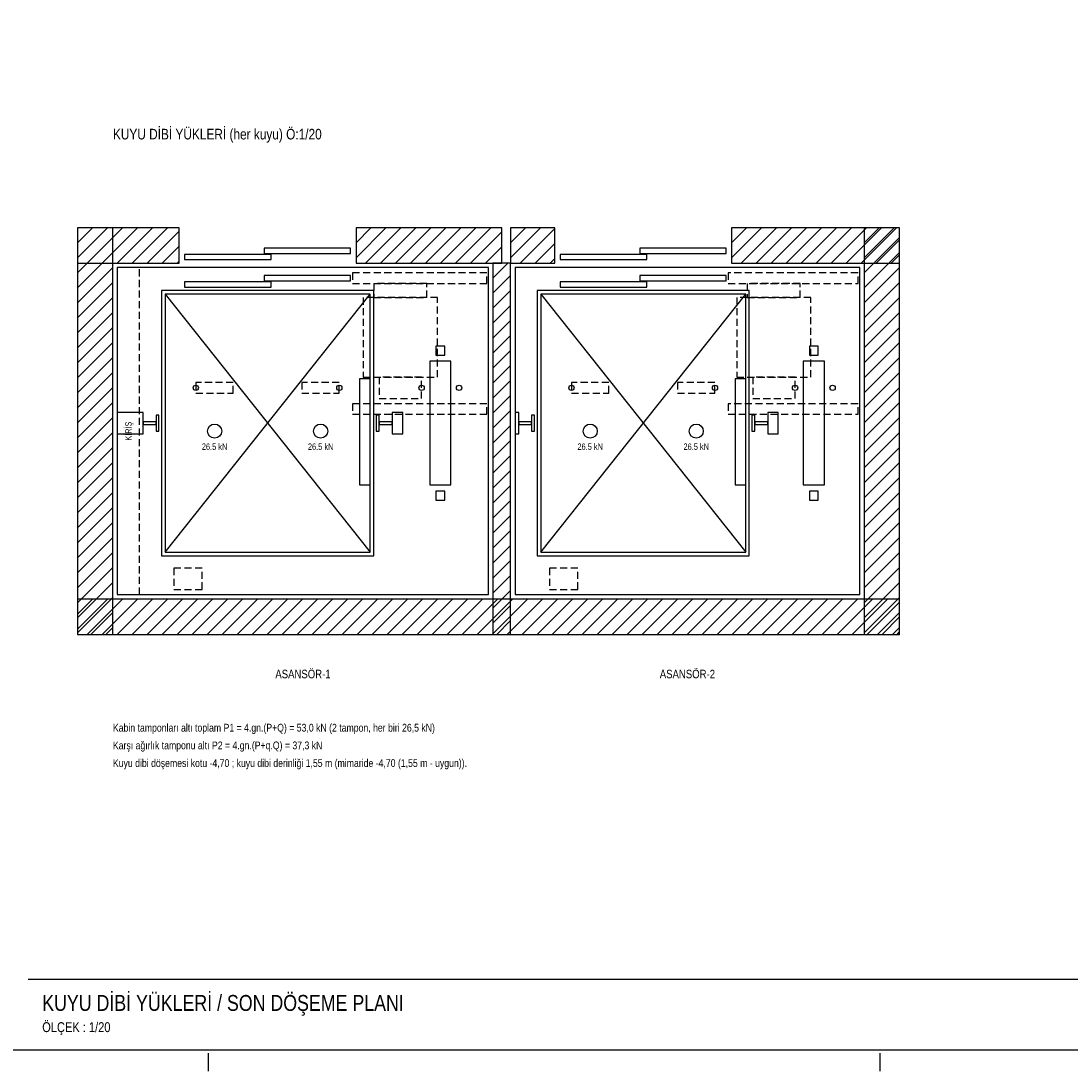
# Model space of a CAD drawing. Header units: centimetres. Extents: x 0 to 14570, y -30 to 2970.
# Tile 15 of 32: x 6485 to 7970, y -30 to 1455. Entities that reach past the tile are written whole.
import ezdxf
from ezdxf.enums import TextEntityAlignment as Align

# ---------------------------------------------------------------- set-up
doc = ezdxf.new("R2010")
doc.units = ezdxf.units.CM
doc.linetypes.add('CENTER', pattern=[40, 25, -5, 5, -5])
doc.linetypes.add('DASHED', pattern=[15, 10, -5])
for name, color, linetype in [('ASN-ANTET', 4, 'CONTINUOUS'), ('ASN-BASLIK', 5, 'CONTINUOUS'), ('ASN-CERCEVE', 7, 'CONTINUOUS'), ('ASN-DUVAR', 7, 'CONTINUOUS'), ('ASN-EKSEN', 8, 'CENTER'), ('ASN-HALAT', 6, 'CONTINUOUS'), ('ASN-KA', 30, 'CONTINUOUS'), ('ASN-KABIN', 5, 'CONTINUOUS'), ('ASN-KAPI', 3, 'CONTINUOUS'), ('ASN-KIRIS', 1, 'DASHED'), ('ASN-MOTOR-GIZLI', 6, 'DASHED'), ('ASN-RAY', 1, 'CONTINUOUS'), ('ASN-SIVA', 8, 'CONTINUOUS'), ('ASN-TARAMA', 8, 'CONTINUOUS'), ('ASN-YAZI', 4, 'CONTINUOUS'), ('ASN-YUK', 1, 'CONTINUOUS')]:
    doc.layers.add(name, color=color, linetype=linetype)
doc.styles.get("Standard").update_dxf_attribs({"font": 'arial.ttf', "width": 0.8})

msp = doc.modelspace()

# ---------------------------------------------------------------- linework, layer by layer
at = {"layer": 'ASN-ANTET'}
msp.add_line((6495, 100), (9425, 100), dxfattribs=at)
at = {"layer": 'ASN-CERCEVE'}
for points in [[(0, 0), (14570, 0), (14570, 2970), (0, 2970)], [(100, 0), (14545, 0), (14545, 2970), (100, 2970)]]:
    msp.add_lwpolyline(points, close=True, dxfattribs=at)
at = {"layer": 'ASN-DUVAR'}
for points in [[(6565, 587.5), (6615, 587.5), (6615, 1162.5), (6565, 1162.5)], [(6565, 1112.5), (6708.8, 1112.5), (6708.8, 1162.5), (6565, 1162.5)], [(6958.8, 1112.5), (7165, 1112.5), (7165, 1162.5), (6958.8, 1162.5)], [(7177.5, 1112.5), (7240, 1112.5), (7240, 1162.5), (7177.5, 1162.5)], [(7490, 1112.5), (7727.5, 1112.5), (7727.5, 1162.5), (7490, 1162.5)], [(7677.5, 587.5), (7727.5, 587.5), (7727.5, 1162.5), (7677.5, 1162.5)], [(7152.5, 587.5), (7177.5, 587.5), (7177.5, 1112.5), (7152.5, 1112.5)], [(6565, 587.5), (7727.5, 587.5), (7727.5, 637.5), (6565, 637.5)]]:
    msp.add_lwpolyline(points, close=True, dxfattribs=at)
at = {"layer": 'ASN-EKSEN'}
for p, q in [((6750, -30), (6750, -5)), ((7700, -30), (7700, -5))]:
    msp.add_line(p, q, dxfattribs=at)
at = {"layer": 'ASN-HALAT'}
for centre in [(6732.2, 936.2), (6935.2, 936.2), (7051.6, 936.2), (7104.6, 936.2), (7263.5, 936.2), (7466.5, 936.2), (7579.8, 936.2), (7632.8, 936.2)]:
    msp.add_circle(centre, 3.75, dxfattribs=at)
at = {"layer": 'ASN-KA'}
for points in [[(7063.1, 798.8), (7093.1, 798.8), (7093.1, 973.8), (7063.1, 973.8)], [(7591.2, 798.8), (7621.2, 798.8), (7621.2, 973.8), (7591.2, 973.8)]]:
    msp.add_lwpolyline(points, close=True, dxfattribs=at)
at = {"layer": 'ASN-KABIN'}
for p, q in [((6688.8, 703.8), (6978.8, 1068.8)), ((6688.8, 1068.8), (6978.8, 703.8)), ((7220, 703.8), (7510, 1068.8)), ((7220, 1068.8), (7510, 703.8))]:
    msp.add_line(p, q, dxfattribs=at)
for points in [[(6683.8, 698.8), (6983.8, 698.8), (6983.8, 1073.8), (6683.8, 1073.8)], [(7215, 698.8), (7515, 698.8), (7515, 1073.8), (7215, 1073.8)], [(6688.8, 703.8), (6978.8, 703.8), (6978.8, 1068.8), (6688.8, 1068.8)], [(7220, 703.8), (7510, 703.8), (7510, 1068.8), (7220, 1068.8)], [(6963.8, 798.8), (6978.8, 798.8), (6978.8, 948.8), (6963.8, 948.8)], [(7495, 798.8), (7510, 798.8), (7510, 948.8), (7495, 948.8)]]:
    msp.add_lwpolyline(points, close=True, dxfattribs=at)
at = {"layer": 'ASN-KAPI'}
for points in [[(6828.8, 1126.2), (6951.2, 1126.2), (6951.2, 1133.8), (6828.8, 1133.8)], [(7360, 1126.2), (7482.5, 1126.2), (7482.5, 1133.8), (7360, 1133.8)], [(6716.2, 1117.5), (6838.8, 1117.5), (6838.8, 1125), (6716.2, 1125)], [(7247.5, 1117.5), (7370, 1117.5), (7370, 1125), (7247.5, 1125)], [(6716.2, 1078.8), (6838.8, 1078.8), (6838.8, 1086.2), (6716.2, 1086.2)], [(6828.8, 1087.5), (6951.2, 1087.5), (6951.2, 1095), (6828.8, 1095)], [(7247.5, 1078.8), (7370, 1078.8), (7370, 1086.2), (7247.5, 1086.2)], [(7360, 1087.5), (7482.5, 1087.5), (7482.5, 1095), (7360, 1095)]]:
    msp.add_lwpolyline(points, close=True, dxfattribs=at)
at = {"layer": 'ASN-KIRIS'}
msp.add_lwpolyline([(6621.2, 643.8), (6652.5, 643.8), (6652.5, 1106.2), (6621.2, 1106.2)], close=True, dxfattribs=at)
at = {"layer": 'ASN-MOTOR-GIZLI'}
for points in [[(6953.8, 1083.8), (7143.8, 1083.8), (7143.8, 1098.8), (6953.8, 1098.8)], [(7485, 1083.8), (7668.8, 1083.8), (7668.8, 1098.8), (7485, 1098.8)], [(6984.1, 1063.8), (7059.1, 1063.8), (7059.1, 1083.8), (6984.1, 1083.8)], [(7512.2, 1063.8), (7587.2, 1063.8), (7587.2, 1083.8), (7512.2, 1083.8)], [(6969.1, 951.2), (7074.1, 951.2), (7074.1, 1063.8), (6969.1, 1063.8)], [(7497.2, 951.2), (7602.2, 951.2), (7602.2, 1063.8), (7497.2, 1063.8)], [(6991.6, 921.2), (7051.6, 921.2), (7051.6, 951.2), (6991.6, 951.2)], [(7519.8, 921.2), (7579.8, 921.2), (7579.8, 951.2), (7519.8, 951.2)], [(6732.2, 928.8), (6785.2, 928.8), (6785.2, 943.8), (6732.2, 943.8)], [(6882.2, 928.8), (6935.2, 928.8), (6935.2, 943.8), (6882.2, 943.8)], [(7263.5, 928.8), (7316.5, 928.8), (7316.5, 943.8), (7263.5, 943.8)], [(7413.5, 928.8), (7466.5, 928.8), (7466.5, 943.8), (7413.5, 943.8)], [(6953.8, 898.8), (7143.8, 898.8), (7143.8, 913.8), (6953.8, 913.8)], [(7485, 898.8), (7668.8, 898.8), (7668.8, 913.8), (7485, 913.8)], [(6701.2, 651.2), (6741.2, 651.2), (6741.2, 681.2), (6701.2, 681.2)], [(7232.5, 651.2), (7272.5, 651.2), (7272.5, 681.2), (7232.5, 681.2)]]:
    msp.add_lwpolyline(points, close=True, dxfattribs=at)
at = {"layer": 'ASN-RAY'}
for points in [[(7071.9, 982.5), (7084.4, 982.5), (7084.4, 995), (7071.9, 995)], [(7600, 982.5), (7612.5, 982.5), (7612.5, 995), (7600, 995)], [(6621.2, 871.2), (6657.8, 871.2), (6657.8, 901.2), (6621.2, 901.2)], [(6676, 875.1), (6680, 875.1), (6680, 897.4), (6676, 897.4)], [(6987.5, 875.1), (6991.5, 875.1), (6991.5, 897.4), (6987.5, 897.4)], [(7009.8, 871.2), (7024.8, 871.2), (7024.8, 901.2), (7009.8, 901.2)], [(7183.8, 871.2), (7189, 871.2), (7189, 901.2), (7183.8, 901.2)], [(7207.2, 875.1), (7211.2, 875.1), (7211.2, 897.4), (7207.2, 897.4)], [(7518.8, 875.1), (7522.8, 875.1), (7522.8, 897.4), (7518.8, 897.4)], [(7541, 871.2), (7556, 871.2), (7556, 901.2), (7541, 901.2)], [(6657.8, 884.2), (6676, 884.2), (6676, 888.2), (6657.8, 888.2)], [(6991.5, 884.2), (7009.8, 884.2), (7009.8, 888.2), (6991.5, 888.2)], [(7189, 884.2), (7207.2, 884.2), (7207.2, 888.2), (7189, 888.2)], [(7522.8, 884.2), (7541, 884.2), (7541, 888.2), (7522.8, 888.2)], [(7071.9, 777.5), (7084.4, 777.5), (7084.4, 790), (7071.9, 790)], [(7600, 777.5), (7612.5, 777.5), (7612.5, 790), (7600, 790)]]:
    msp.add_lwpolyline(points, close=True, dxfattribs=at)
at = {"layer": 'ASN-SIVA'}
for points in [[(6621.2, 643.8), (7146.2, 643.8), (7146.2, 1106.2), (6621.2, 1106.2)], [(7183.8, 643.8), (7671.2, 643.8), (7671.2, 1106.2), (7183.8, 1106.2)]]:
    msp.add_lwpolyline(points, close=True, dxfattribs=at)
at = {"layer": 'ASN-TARAMA'}
for p, q in [((6565, 1141.3), (6586.2, 1162.5)), ((6565, 1120.1), (6607.4, 1162.5)), ((6565, 1141.3), (6586.2, 1162.5)), ((6565, 1120.1), (6607.4, 1162.5)), ((6578.6, 1112.5), (6628.6, 1162.5)), ((6599.9, 1112.5), (6649.9, 1162.5)), ((6621.1, 1112.5), (6671.1, 1162.5)), ((6642.3, 1112.5), (6692.3, 1162.5)), ((6958.8, 1141.3), (6980, 1162.5)), ((6958.8, 1120.1), (7001.2, 1162.5)), ((6972.4, 1112.5), (7022.4, 1162.5)), ((6993.6, 1112.5), (7043.6, 1162.5)), ((7014.8, 1112.5), (7064.8, 1162.5)), ((7036, 1112.5), (7086, 1162.5)), ((7057.2, 1112.5), (7107.2, 1162.5)), ((7078.5, 1112.5), (7128.5, 1162.5)), ((7099.7, 1112.5), (7149.7, 1162.5)), ((7177.5, 1141.3), (7198.7, 1162.5)), ((7177.5, 1120.1), (7219.9, 1162.5)), ((7191.1, 1112.5), (7240, 1161.4)), ((7490, 1141.3), (7511.2, 1162.5)), ((7490, 1120.1), (7532.4, 1162.5)), ((7503.6, 1112.5), (7553.6, 1162.5)), ((7524.9, 1112.5), (7574.9, 1162.5)), ((7546.1, 1112.5), (7596.1, 1162.5)), ((7567.3, 1112.5), (7617.3, 1162.5)), ((7588.5, 1112.5), (7638.5, 1162.5)), ((7609.7, 1112.5), (7659.7, 1162.5)), ((7630.9, 1112.5), (7680.9, 1162.5)), ((7652.1, 1112.5), (7702.1, 1162.5)), ((7673.3, 1112.5), (7723.3, 1162.5)), ((7677.5, 1141.3), (7698.7, 1162.5)), ((7677.5, 1120.1), (7719.9, 1162.5)), ((6565, 1098.9), (6615, 1148.9)), ((6663.5, 1112.5), (6708.8, 1157.8)), ((7120.9, 1112.5), (7165, 1156.6)), ((7677.5, 1098.9), (7727.5, 1148.9)), ((7694.6, 1112.5), (7727.5, 1145.4)), ((6684.7, 1112.5), (6708.8, 1136.5)), ((7142.1, 1112.5), (7165, 1135.4)), ((7212.4, 1112.5), (7240, 1140.1)), ((6565, 1077.6), (6615, 1127.6)), ((6705.9, 1112.5), (6708.8, 1115.3)), ((7163.3, 1112.5), (7165, 1114.2)), ((7233.6, 1112.5), (7240, 1118.9)), ((7677.5, 1077.6), (7727.5, 1127.6)), ((7715.8, 1112.5), (7727.5, 1124.2)), ((6565, 1056.4), (6615, 1106.4)), ((7152.5, 1091.3), (7173.7, 1112.5)), ((7677.5, 1056.4), (7727.5, 1106.4)), ((6565, 1035.2), (6615, 1085.2)), ((7152.5, 1070.1), (7177.5, 1095.1)), ((7677.5, 1035.2), (7727.5, 1085.2)), ((7152.5, 1048.9), (7177.5, 1073.9)), ((6565, 1014), (6615, 1064)), ((7677.5, 1014), (7727.5, 1064)), ((6565, 992.8), (6615, 1042.8)), ((7152.5, 1027.6), (7177.5, 1052.6)), ((7677.5, 992.8), (7727.5, 1042.8)), ((7152.5, 1006.4), (7177.5, 1031.4)), ((6565, 971.6), (6615, 1021.6)), ((7152.5, 985.2), (7177.5, 1010.2)), ((7677.5, 971.6), (7727.5, 1021.6)), ((6565, 950.4), (6615, 1000.4)), ((7677.5, 950.4), (7727.5, 1000.4)), ((7152.5, 964), (7177.5, 989)), ((6565, 929.2), (6615, 979.2)), ((7152.5, 942.8), (7177.5, 967.8)), ((7677.5, 929.2), (7727.5, 979.2)), ((6565, 907.9), (6615, 957.9)), ((7677.5, 907.9), (7727.5, 957.9)), ((6565, 886.7), (6615, 936.7)), ((7152.5, 921.6), (7177.5, 946.6)), ((7677.5, 886.7), (7727.5, 936.7)), ((7152.5, 900.4), (7177.5, 925.4)), ((6565, 865.5), (6615, 915.5)), ((7677.5, 865.5), (7727.5, 915.5)), ((6565, 844.3), (6615, 894.3)), ((7152.5, 879.2), (7177.5, 904.2)), ((7677.5, 844.3), (7727.5, 894.3)), ((7152.5, 857.9), (7177.5, 882.9)), ((6565, 823.1), (6615, 873.1)), ((7152.5, 836.7), (7177.5, 861.7)), ((7677.5, 823.1), (7727.5, 873.1)), ((6565, 801.9), (6615, 851.9)), ((7677.5, 801.9), (7727.5, 851.9)), ((7152.5, 815.5), (7177.5, 840.5)), ((6565, 780.7), (6615, 830.7)), ((7152.5, 794.3), (7177.5, 819.3)), ((7677.5, 780.7), (7727.5, 830.7)), ((6565, 759.5), (6615, 809.5)), ((7677.5, 759.5), (7727.5, 809.5)), ((6565, 738.2), (6615, 788.2)), ((7152.5, 773.1), (7177.5, 798.1)), ((7677.5, 738.2), (7727.5, 788.2)), ((7152.5, 751.9), (7177.5, 776.9)), ((6565, 717), (6615, 767)), ((7677.5, 717), (7727.5, 767)), ((6565, 695.8), (6615, 745.8)), ((7152.5, 730.7), (7177.5, 755.7)), ((7677.5, 695.8), (7727.5, 745.8)), ((7152.5, 709.5), (7177.5, 734.5)), ((6565, 674.6), (6615, 724.6)), ((7152.5, 688.2), (7177.5, 713.2)), ((7677.5, 674.6), (7727.5, 724.6)), ((6565, 653.4), (6615, 703.4)), ((7677.5, 653.4), (7727.5, 703.4)), ((7152.5, 667), (7177.5, 692)), ((6565, 632.2), (6615, 682.2)), ((7152.5, 645.8), (7177.5, 670.8)), ((7677.5, 632.2), (7727.5, 682.2)), ((6565, 611), (6615, 661)), ((7677.5, 611), (7727.5, 661)), ((6565, 589.7), (6615, 639.7)), ((7152.5, 624.6), (7177.5, 649.6)), ((7677.5, 589.7), (7727.5, 639.7)), ((6565, 616.3), (6586.2, 637.5)), ((6565, 595.1), (6607.4, 637.5)), ((6578.6, 587.5), (6628.6, 637.5)), ((6599.9, 587.5), (6649.9, 637.5)), ((6621.1, 587.5), (6671.1, 637.5)), ((6642.3, 587.5), (6692.3, 637.5)), ((6663.5, 587.5), (6713.5, 637.5)), ((6684.7, 587.5), (6734.7, 637.5)), ((6705.9, 587.5), (6755.9, 637.5)), ((6727.1, 587.5), (6777.1, 637.5)), ((6748.3, 587.5), (6798.3, 637.5)), ((6769.6, 587.5), (6819.6, 637.5)), ((6790.8, 587.5), (6840.8, 637.5)), ((6812, 587.5), (6862, 637.5)), ((6833.2, 587.5), (6883.2, 637.5)), ((6854.4, 587.5), (6904.4, 637.5)), ((6875.6, 587.5), (6925.6, 637.5)), ((6896.8, 587.5), (6946.8, 637.5)), ((6918, 587.5), (6968, 637.5)), ((6939.3, 587.5), (6989.3, 637.5)), ((6960.5, 587.5), (7010.5, 637.5)), ((6981.7, 587.5), (7031.7, 637.5)), ((7002.9, 587.5), (7052.9, 637.5)), ((7024.1, 587.5), (7074.1, 637.5)), ((7045.3, 587.5), (7095.3, 637.5)), ((7066.5, 587.5), (7116.5, 637.5)), ((7087.8, 587.5), (7137.8, 637.5)), ((7109, 587.5), (7159, 637.5)), ((7130.2, 587.5), (7180.2, 637.5)), ((7151.4, 587.5), (7201.4, 637.5)), ((7152.5, 603.4), (7177.5, 628.4)), ((7172.6, 587.5), (7222.6, 637.5)), ((7193.8, 587.5), (7243.8, 637.5)), ((7215, 587.5), (7265, 637.5)), ((7236.2, 587.5), (7286.2, 637.5)), ((7257.5, 587.5), (7307.5, 637.5)), ((7278.7, 587.5), (7328.7, 637.5)), ((7299.9, 587.5), (7349.9, 637.5)), ((7321.1, 587.5), (7371.1, 637.5)), ((7342.3, 587.5), (7392.3, 637.5)), ((7363.5, 587.5), (7413.5, 637.5)), ((7384.7, 587.5), (7434.7, 637.5)), ((7405.9, 587.5), (7455.9, 637.5)), ((7427.2, 587.5), (7477.2, 637.5)), ((7448.4, 587.5), (7498.4, 637.5)), ((7469.6, 587.5), (7519.6, 637.5)), ((7490.8, 587.5), (7540.8, 637.5)), ((7512, 587.5), (7562, 637.5)), ((7533.2, 587.5), (7583.2, 637.5)), ((7554.4, 587.5), (7604.4, 637.5)), ((7575.7, 587.5), (7625.7, 637.5)), ((7596.9, 587.5), (7646.9, 637.5)), ((7618.1, 587.5), (7668.1, 637.5)), ((7639.3, 587.5), (7689.3, 637.5)), ((7660.5, 587.5), (7710.5, 637.5)), ((7681.7, 587.5), (7727.5, 633.3)), ((6584, 587.5), (6615, 618.5)), ((7696.5, 587.5), (7727.5, 618.5)), ((7702.9, 587.5), (7727.5, 612.1)), ((6605.2, 587.5), (6615, 597.3)), ((7157.8, 587.5), (7177.5, 607.2)), ((7717.7, 587.5), (7727.5, 597.3)), ((7724.1, 587.5), (7727.5, 590.9))]:
    msp.add_line(p, q, dxfattribs=at)
at = {"layer": 'ASN-YUK'}
for centre in [(6758.8, 875), (6908.8, 875), (7290, 875), (7440, 875)]:
    msp.add_circle(centre, 10, dxfattribs=at)

# ---------------------------------------------------------------- texts
at = {"layer": 'ASN-ANTET', "width": 0.8}
msp.add_text('ÖLÇEK : 1/20', height=14, dxfattribs=at).set_placement((6515, 25))
at = {"layer": 'ASN-BASLIK', "width": 0.8}
for s, height, p in [('KUYU DİBİ YÜKLERİ (her kuyu) Ö:1/20', 15, (6615, 1287.5)), ('KUYU DİBİ YÜKLERİ / SON DÖŞEME PLANI', 22.5, (6515, 55))]:
    msp.add_text(s, height=height, dxfattribs=at).set_placement(p)
for s, p in [('ASANSÖR-1', (6883.8, 537.5)), ('ASANSÖR-2', (7427.5, 537.5))]:
    msp.add_text(s, height=12.1, dxfattribs=at).set_placement(p, align=Align.TOP_CENTER)
at = {"layer": 'ASN-KIRIS', "width": 0.8}
msp.add_text('KİRİŞ', height=8.8, rotation=90, dxfattribs=at).set_placement((6636.9, 875), align=Align.MIDDLE_CENTER)
at = {"layer": 'ASN-YAZI', "width": 0.8}
for s, p in [('Kabin tamponları altı toplam P1 = 4.gn.(P+Q) = 53,0 kN (2 tampon, her biri 26,5 kN)', (6615, 450)), ('Karşı ağırlık tamponu altı P2 = 4.gn.(P+q.Q) = 37,3 kN', (6615, 425)), ('Kuyu dibi döşemesi kotu -4,70 ; kuyu dibi derinliği 1,55 m (mimaride -4,70 (1,55 m - uygun)).', (6615, 400))]:
    msp.add_text(s, height=11, dxfattribs=at).set_placement(p)
at = {"layer": 'ASN-YUK', "width": 0.8}
for p in [(6758.8, 857.5), (6908.8, 857.5), (7290, 857.5), (7440, 857.5)]:
    msp.add_text('26.5 kN', height=9, dxfattribs=at).set_placement(p, align=Align.TOP_CENTER)

doc.saveas('drawing.dxf')
